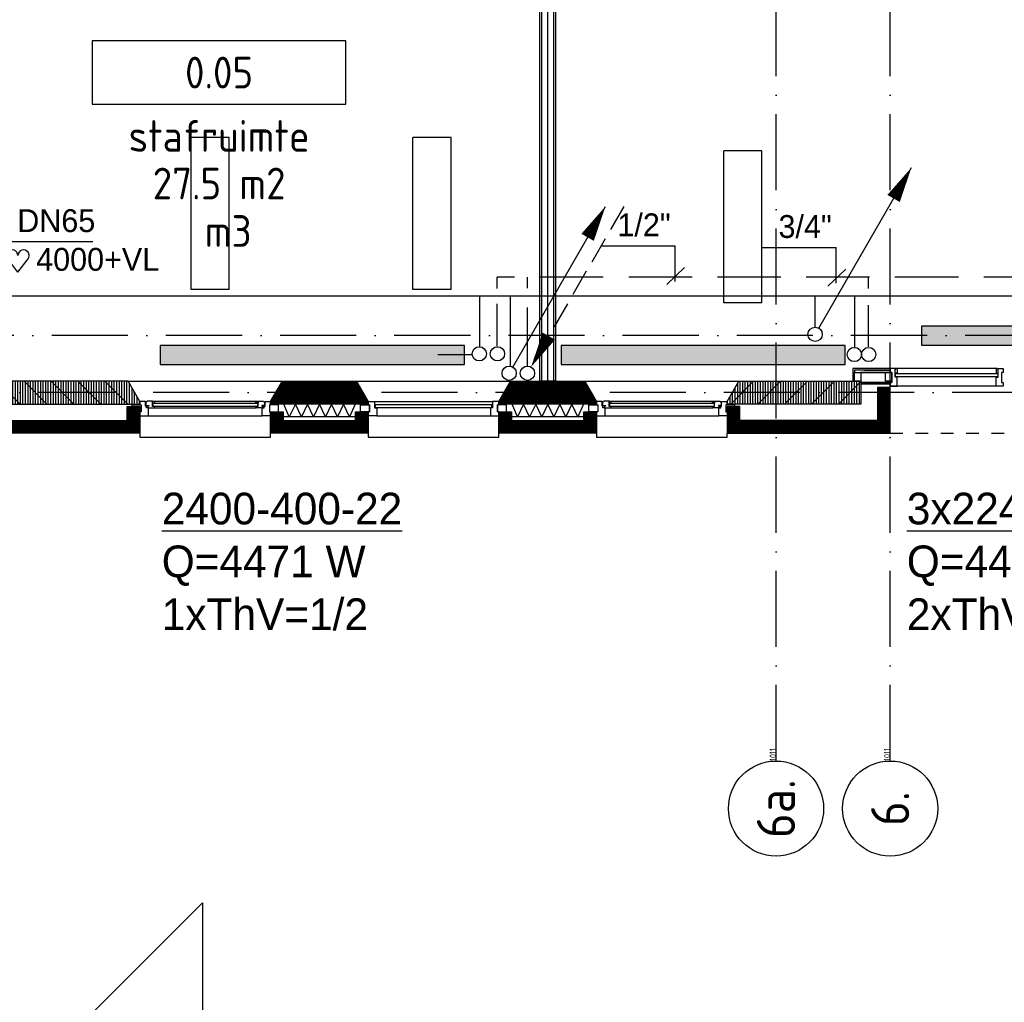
# Model space of a CAD drawing. Extents: x -866131 to -691536, y 173952 to 258052.
# Tile 128 of 160: x -765666 to -757903, y 212014 to 219762. Entities that reach past the tile are written whole.
import ezdxf
from ezdxf.enums import TextEntityAlignment as Align

# ---------------------------------------------------------------- set-up
doc = ezdxf.new("R2010")
doc.units = 0
doc.header["$LTSCALE"] = 100
for name, pattern in [('2322107', [2000, 1000, 1000]), ('2322108', [7, 5, -2]), ('DASHDOT', [9, 6, -1.5, 0, -1.5]), ('HIDDEN', [2, 1, -1])]:
    doc.linetypes.add(name, pattern=pattern)
doc.layers.get('0').update_dxf_attribs({"linetype": 'CONTINUOUS'})
for name, color, linetype in [('AL$7----_STRAMIEN', 1, 'DASHDOT'), ('AL21----_BUITENWAND', 4, 'CONTINUOUS'), ('AL22----_BINNENWAND', 7, 'CONTINUOUS'), ('AL28----_KONSTRUKTIE', 3, 'CONTINUOUS'), ('AL31----_BUITENKOZ', 7, 'CONTINUOUS'), ('AL32----_BINNENKOZ', 7, 'CONTINUOUS'), ('ALL-----_REFLIJNEN', 8, 'CONTINUOUS'), ('ALN-----_BLOCKNAAM', 2, 'CONTINUOUS'), ('ALXA1---_RASTER50', 12, 'CONTINUOUS'), ('ALXA3---_VOLZWART', 14, 'CONTINUOUS'), ('ALXAB---_PREFABBETON', 1, 'CONTINUOUS'), ('ALXOU---_GLAS', 7, 'CONTINUOUS'), ('ARMATUUR', 8, 'CONTINUOUS'), ('GEBOUWLABEL', 4, 'CONTINUOUS'), ('INHOUD', 7, 'CONTINUOUS'), ('OMSCHRIJVING', 7, 'CONTINUOUS'), ('OPPERVLAK', 7, 'CONTINUOUS'), ('VOLGNUMMER', 7, 'CONTINUOUS'), ('WI561---', 1, 'CONTINUOUS'), ('WL561---', 4, 'CONTINUOUS'), ('WL561---_AANVOER', 4, 'CONTINUOUS'), ('WL561---_RETOUR', 4, 'CONTINUOUS'), ('WL570---', 3, 'CONTINUOUS'), ('WL570---_RETOUR', 3, 'CONTINUOUS')]:
    doc.layers.add(name, color=color, linetype=linetype)
doc.styles.add('BURO-018', font='BUROFONT.shx', dxfattribs={"height": 180})
doc.styles.add('BURO-025', font='BUROFONT.shx', dxfattribs={"height": 250})
doc.styles.get("Standard").update_dxf_attribs({"font": 'ISOCP'})

# ---------------------------------------------------------------- blocks, each defined once
blk = doc.blocks.new('1011')
at = {"layer": 'AL$7----_STRAMIEN', "color": 7, "linetype": 'CONTINUOUS'}
blk.add_circle((-750, 0), 750, dxfattribs=at)
at = {"layer": 'ALN-----_BLOCKNAAM', "linetype": 'CONTINUOUS'}
blk.add_text('1011', height=100, dxfattribs=at).set_placement((0, 0))
blk = doc.blocks.new('2322401')
at = {"color": 0, "linetype": 'CONTINUOUS'}
for p, q in [((-0.5, 0.5, 1), (-0.5, 0.5)), ((-0.5, 0.5, 1), (-0.5, -0.5, 1)), ((0.5, 0.5, 1), (-0.5, 0.5, 1)), ((0.5, 0.5), (-0.5, 0.5)), ((-0.5, 0.5), (-0.5, -0.5)), ((0.5, 0.5, 1), (0.5, 0.5)), ((0.5, -0.5, 1), (0.5, 0.5, 1)), ((0.5, -0.5), (0.5, 0.5)), ((-0.5, -0.5, 1), (-0.5, -0.5)), ((-0.5, -0.5, 1), (0.5, -0.5, 1)), ((-0.5, -0.5), (0.5, -0.5)), ((0.5, -0.5, 1), (0.5, -0.5))]:
    blk.add_line(p, q, dxfattribs=at)
blk = doc.blocks.new('CVHATCH1')
at = {"color": 0, "linetype": 'CONTINUOUS'}
blk.add_solid([(-0.5, -0.5), (0.5, -0.5), (-0.5, 0.5), (0.5, 0.5)], dxfattribs=at)
blk = doc.blocks.new('LDV1107')
at = {"color": 0, "linetype": 'CONTINUOUS'}
blk.add_line((0.25, 0.433), (6.75, 11.691), dxfattribs=at)
blk.add_lwpolyline([(6.75, 11.691, 0, 1, 0), (5.5, 9.526, 1, 1, 0)], format="xyseb", dxfattribs=at)
blk.add_circle((0, 0), 0.5, dxfattribs=at)
blk = doc.blocks.new('LDV3108')
at = {"color": 0, "linetype": 'CONTINUOUS'}
for p, q in [((6.75, 11.691), (5.813, 10.068)), ((5.438, 9.418), (4.5, 7.794)), ((4.125, 7.145), (3.188, 5.521)), ((2.813, 4.871), (1.875, 3.248)), ((1.5, 2.598), (0.563, 0.974))]:
    blk.add_line(p, q, dxfattribs=at)
blk.add_lwpolyline([(0.25, 0.433, 0, 1, 0), (1.5, 2.598, 1, 1, 0)], format="xyseb", dxfattribs=at)
blk.add_circle((0, 0), 0.5, dxfattribs=at)
blk = doc.blocks.new('CVRINFO2')
at = {"color": 0, "linetype": 'CONTINUOUS', "style": 'BURO-025'}
for tag, p in [('CV_TEXT125', (0, 0)), ('CV_TEXT225', (0, -4.167)), ('CV_TEXT325', (0, -8.333)), ('CV_TEXT425', (0, -12.5))]:
    blk.add_attdef(tag, p, '', height=2.5, dxfattribs=at)
blk = doc.blocks.new('HART')
at = {"color": 1}
for q in [(-28.1, 39.5), (51.4, 39.5)]:
    blk.add_line((11.6, -12.9), q, dxfattribs=at)
for centre, start, end in [((-10.5, 52.8), 0, 217.1867), ((33.8, 52.8), 322.8133, 180)]:
    blk.add_arc(centre, 22.1, start, end, dxfattribs=at)
blk = doc.blocks.new('GEBOUWLABEL')
at = {"layer": 'VOLGNUMMER'}
blk.add_lwpolyline([(-4, -1), (4, -1), (4, 1), (-4, 1)], close=True, dxfattribs=at)
at = {"color": 0, "linetype": 'BYBLOCK', "flags": 1}
for tag, p in [('OPPERVLAKTESOORT', (0.5, 8)), ('TERREIN', (0.5, 6.5)), ('GEBOUW', (0.5, 5)), ('GEBRUIKSFUNCTIE', (0.5, 3.5)), ('BOUWLAAG', (0.5, 2))]:
    blk.add_attdef(tag, text='', height=1, dxfattribs=at).set_placement(p, align=Align.MIDDLE_CENTER)

msp = doc.modelspace()

# ---------------------------------------------------------------- hatches: boundary and pattern name
at = {"layer": 'ALL-----_REFLIJNEN', "linetype": 'CONTINUOUS'}
h = msp.add_hatch(dxfattribs=at)
h.set_pattern_fill('PREFBET', color=8, angle=90, style=0)
h.set_pattern_definition([(135, (-763010.2, 216911.37), (-106.066, -106.066), [])])
h.paths.add_polyline_path([(-763687.826, 216731.366), (-763687.826, 216751.366), (-763595.45, 216911.366), (-763010.202, 216911.366), (-762917.826, 216751.366), (-762917.826, 216731.366)])
h = msp.add_hatch(dxfattribs=at)
h.set_pattern_fill('RASTER50', color=8, scale=50, angle=90, style=0)
h.set_pattern_definition([(90, (-763010.202, 216911.366), (-10, 6e-16), [])])
h.paths.add_polyline_path([(-763687.826, 216731.366), (-763687.826, 216751.366), (-763595.45, 216911.366), (-763010.202, 216911.366), (-762917.826, 216751.366), (-762917.826, 216731.366)])
h = msp.add_hatch(dxfattribs=at)
h.set_pattern_fill('PREFBET', color=8, angle=90, style=0)
h.set_pattern_definition([(135, (-761210.2, 216911.37), (-106.066, -106.066), [])])
h.paths.add_polyline_path([(-761887.826, 216731.366), (-761887.826, 216751.366), (-761795.45, 216911.366), (-761210.202, 216911.366), (-761117.826, 216751.366), (-761117.826, 216731.366)])
h = msp.add_hatch(dxfattribs=at)
h.set_pattern_fill('RASTER50', color=8, scale=50, angle=90, style=0)
h.set_pattern_definition([(90, (-761210.202, 216911.366), (-10, 6e-16), [])])
h.paths.add_polyline_path([(-761887.826, 216731.366), (-761887.826, 216751.366), (-761795.45, 216911.366), (-761210.202, 216911.366), (-761117.826, 216751.366), (-761117.826, 216731.366)])
at = {"layer": 'ALXA1---_RASTER50'}
h = msp.add_hatch(dxfattribs=at)
h.set_pattern_fill('RASTER50', color=8, scale=100, angle=90, style=0)
h.set_pattern_definition([(90, (-957220.68, 175155.282), (-20, 1e-15), [])])
h.paths.add_polyline_path([(-764717.826, 216731.366), (-764717.826, 216751.366), (-764810.202, 216911.366), (-766812.826, 216911.366), (-766812.826, 216731.366)])
h = msp.add_hatch(dxfattribs=at)
h.set_pattern_fill('RASTER50', color=8, scale=100, angle=90, style=0)
h.set_pattern_definition([(90, (-527984.973, 175155.282), (20, 1e-15), [])])
h.paths.add_polyline_path([(-760087.826, 216731.366), (-760087.826, 216751.366), (-759995.45, 216911.366), (-759032.826, 216911.366), (-759032.826, 216731.366)])
at = {"layer": 'ALXAB---_PREFABBETON'}
h = msp.add_hatch(dxfattribs=at)
h.set_pattern_fill('PREFBET', color=8, angle=90, style=0)
h.set_pattern_definition([(135, (-957220.68, 175155.28), (-106.06602, -106.06602), [])])
h.paths.add_polyline_path([(-764717.826, 216731.366), (-764717.826, 216751.366), (-764810.202, 216911.366), (-766812.826, 216911.366), (-766812.826, 216731.366)])
h = msp.add_hatch(dxfattribs=at)
h.set_pattern_fill('PREFBET', color=8, angle=90, style=0)
h.set_pattern_definition([(45, (-527984.97, 175155.28), (106.06602, -106.06602), [])])
h.paths.add_polyline_path([(-760087.826, 216731.366), (-760087.826, 216751.366), (-759995.45, 216911.366), (-759032.826, 216911.366), (-759032.826, 216731.366)])
at = {"layer": 'WL561---'}
msp.add_hatch(color=256, dxfattribs=at).paths.add_polyline_path([(-764559.057, 217194.367), (-764559.057, 217044.367), (-762159.057, 217044.367), (-762159.057, 217194.367)])

# ---------------------------------------------------------------- linework, layer by layer
at = {"layer": 'AL$7----_STRAMIEN', "color": 1}
msp.add_line((-758802.826, 213916.491), (-758802.826, 228607.945), dxfattribs=at)
for points in [[(-759702.826, 213916.491), (-759702.826, 252610.366)], [(-730609.16, 217271.228), (-862679.018, 217271.228)], [(-719909.644, 216821.228), (-863263.924, 216821.228)]]:
    msp.add_lwpolyline(points, dxfattribs=at)
at = {"layer": 'AL21----_BUITENWAND', "color": 8}
for p, q in [((-758802.826, 216501.366), (-758802.826, 216862.366)), ((-760087.826, 216711.366), (-760087.826, 216501.366)), ((-760087.826, 216501.366), (-758802.826, 216501.366))]:
    msp.add_line(p, q, dxfattribs=at)
at = {"layer": 'AL21----_BUITENWAND', "color": 8, "linetype": 'HIDDEN'}
msp.add_line((-758802.826, 216501.366), (-726402.826, 216501.366), dxfattribs=at)
at = {"layer": 'AL21----_BUITENWAND', "color": 8}
for points in [[(-758902.826, 216862.366), (-758902.826, 216601.366), (-759987.826, 216601.366), (-759987.826, 216711.366), (-760087.826, 216711.366), (-760087.826, 216501.366), (-758802.826, 216501.366), (-758802.826, 216862.366)], [(-768627.96, 213711.366), (-766702.826, 213711.366), (-766702.826, 216601.366), (-764817.826, 216601.366), (-764817.826, 216711.366), (-764717.826, 216711.366), (-764717.826, 216501.366), (-766602.826, 216501.366), (-766602.826, 213611.366), (-768627.96, 213611.366)]]:
    msp.add_lwpolyline(points, close=True, dxfattribs=at)
at = {"layer": 'AL22----_BINNENWAND', "color": 8, "linetype": 'CONTINUOUS'}
msp.add_line((-758802.826, 216996.366), (-759006.326, 216996.366), dxfattribs=at)
at = {"layer": 'AL22----_BINNENWAND', "color": 8}
msp.add_lwpolyline([(-761565.326, 216911.366), (-761565.326, 229011.366), (-761317.826, 229011.366), (-761317.826, 228886.366), (-761440.326, 228886.366), (-761440.326, 216911.366)], close=True, dxfattribs=at)
at = {"layer": 'AL22----_BINNENWAND', "color": 8, "linetype": 'CONTINUOUS'}
for points in [[(-761550.326, 216911.366), (-761550.326, 228996.366), (-761317.826, 228996.366)], [(-761455.326, 216911.366), (-761455.326, 228901.366), (-761317.826, 228901.366)]]:
    msp.add_lwpolyline(points, dxfattribs=at)
at = {"layer": 'AL22----_BINNENWAND', "color": 8}
msp.add_lwpolyline([(-758802.826, 217011.366), (-759097.122, 217011.366), (-759097.122, 216911.366)], dxfattribs=at)
at = {"layer": 'AL28----_KONSTRUKTIE', "color": 8, "linetype": 'CONTINUOUS'}
for points in [[(-764717.826, 216731.366), (-764717.826, 216751.366), (-764810.202, 216911.366), (-766812.826, 216911.366), (-766812.826, 216731.366)], [(-760087.826, 216731.366), (-760087.826, 216751.366), (-759995.45, 216911.366), (-759032.826, 216911.366), (-759032.826, 216731.366)]]:
    msp.add_lwpolyline(points, close=True, dxfattribs=at)
at = {"layer": 'AL31----_BUITENKOZ', "color": 8}
for p, q in [((-757967.826, 217011.366), (-758802.826, 217011.366)), ((-763010.202, 216911.366), (-761795.45, 216911.366)), ((-761210.202, 216911.366), (-759995.45, 216911.366)), ((-757967.826, 216872.366), (-758802.826, 216872.366)), ((-762867.826, 216751.366), (-761937.826, 216751.366)), ((-761018.642, 216754.366), (-760187.01, 216754.366)), ((-761003.701, 216700.366), (-760201.951, 216700.366)), ((-762850.826, 216637.366), (-761954.826, 216637.366)), ((-761050.826, 216637.366), (-760154.826, 216637.366)), ((-762917.826, 216471.366), (-761887.826, 216471.366)), ((-761117.826, 216471.366), (-760087.826, 216471.366)), ((-760087.826, 216471.366), (-760087.826, 216501.366)), ((-765424.628, 211598.412), (-764224.628, 212798.412)), ((-764224.628, 212798.412), (-764224.628, 210398.412))]:
    msp.add_line(p, q, dxfattribs=at)
at = {"layer": 'AL31----_BUITENKOZ', "color": 8, "linetype": 'CONTINUOUS'}
for p, q in [((-757955.826, 217011.366), (-757967.826, 217011.366)), ((-757967.826, 217011.366), (-757967.826, 216974.367)), ((-757955.826, 217006.366), (-757955.826, 217011.366)), ((-757950.826, 217006.366), (-757955.826, 217006.366)), ((-757950.826, 217011.366), (-757911.826, 217011.366)), ((-757950.826, 216944.366), (-757950.826, 217011.366)), ((-757950.826, 216974.367), (-757950.826, 217006.366)), ((-757911.826, 217011.366), (-757911.826, 217005.366)), ((-757911.826, 217005.366), (-757911.826, 216991.366)), ((-757967.826, 216974.367), (-757950.826, 216974.367)), ((-757967.826, 216891.366), (-757967.826, 216944.366)), ((-757967.826, 216944.366), (-757950.826, 216944.366)), ((-757911.826, 216981.366), (-757925.826, 216981.366)), ((-757925.826, 216981.366), (-757925.826, 216901.366)), ((-757911.826, 216991.366), (-757911.826, 216991.366)), ((-757911.826, 216991.366), (-757911.826, 216981.366)), ((-757967.826, 216883.366), (-757967.826, 216891.366)), ((-757967.826, 216879.366), (-757967.826, 216883.366)), ((-757967.826, 216872.366), (-757967.826, 216879.366)), ((-757930.754, 216872.366), (-757967.826, 216872.366)), ((-757911.826, 216872.366), (-757930.754, 216872.366)), ((-757925.826, 216901.366), (-757911.826, 216901.366)), ((-757911.826, 216901.366), (-757911.826, 216892.366)), ((-757911.826, 216892.366), (-757911.826, 216892.366)), ((-757911.826, 216892.366), (-757911.826, 216878.366)), ((-757911.826, 216878.366), (-757911.826, 216872.366)), ((-761942.826, 216725.366), (-762862.826, 216725.366)), ((-762862.826, 216704.366), (-761942.826, 216704.366)), ((-760189.01, 216736.366), (-761016.642, 216736.366)), ((-761016.642, 216715.366), (-760189.01, 216715.366))]:
    msp.add_line(p, q, dxfattribs=at)
at = {"layer": 'AL31----_BUITENKOZ', "color": 8}
for points in [[(-758802.826, 216999.366), (-759082.873, 216999.366), (-759082.873, 216981.366), (-758802.826, 216981.366)], [(-759032.826, 216981.366), (-759032.826, 216911.366), (-759082.873, 216911.366), (-759082.873, 216981.366)], [(-758788.826, 216981.366), (-759032.826, 216981.366), (-759032.826, 216901.366), (-758788.826, 216901.366)], [(-758788.826, 216981.366), (-758788.826, 216911.366), (-758838.873, 216911.366), (-758838.873, 216981.366)], [(-758802.826, 216901.366), (-759032.826, 216901.366), (-759032.826, 216891.366), (-758802.826, 216891.366)], [(-764707.826, 216726.366), (-764707.826, 216670.366), (-764778.826, 216670.366), (-764778.826, 216726.366)], [(-764661.128, 216754.366), (-764663.577, 216750.124), (-764670.642, 216750.124), (-764670.642, 216720.366), (-764648.142, 216720.366), (-764648.142, 216715.366), (-764656.142, 216715.366), (-764656.142, 216700.366), (-764650.826, 216700.366), (-764603.701, 216700.366), (-764601.642, 216713.366), (-764618.642, 216713.366), (-764618.642, 216754.366)], [(-764618.642, 216752.07), (-764618.642, 216738.538), (-764601.642, 216738.538), (-764601.642, 216752.07)], [(-760144.524, 216754.366), (-760142.075, 216750.124), (-760135.01, 216750.124), (-760135.01, 216720.366), (-760157.51, 216720.366), (-760157.51, 216715.366), (-760149.51, 216715.366), (-760149.51, 216700.366), (-760154.826, 216700.366), (-760201.951, 216700.366), (-760204.01, 216713.366), (-760187.01, 216713.366), (-760187.01, 216754.366)], [(-760187.01, 216752.07), (-760187.01, 216738.538), (-760204.01, 216738.538), (-760204.01, 216752.07)], [(-760097.826, 216726.366), (-760097.826, 216670.366), (-760026.826, 216670.366), (-760026.826, 216726.366)]]:
    msp.add_lwpolyline(points, close=True, dxfattribs=at)
at = {"layer": 'AL31----_BUITENKOZ', "color": 8, "linetype": 'CONTINUOUS'}
for points in [[(-758763.826, 217011.366), (-758802.826, 217011.366), (-758802.826, 217005.366), (-758802.826, 216991.366), (-758802.826, 216991.366), (-758802.826, 216981.366), (-758788.826, 216981.366), (-758788.826, 216901.366), (-758802.826, 216901.366), (-758802.826, 216892.366), (-758802.826, 216892.366), (-758802.826, 216878.366), (-758802.826, 216872.366), (-758783.899, 216872.366), (-758746.826, 216872.366), (-758746.826, 216879.366), (-758746.826, 216883.366), (-758746.826, 216891.366), (-758746.826, 216944.366), (-758763.826, 216944.366)], [(-758763.826, 216974.367), (-758763.826, 217006.366), (-758758.826, 217006.366), (-758758.826, 217011.366), (-758746.826, 217011.366), (-758746.826, 216974.367)], [(-757950.826, 216974.367), (-757950.826, 217006.366), (-757955.826, 217006.366), (-757955.826, 217011.366), (-757967.826, 217011.366), (-757967.826, 216974.367)], [(-757950.826, 217011.366), (-757911.826, 217011.366), (-757911.826, 217005.366), (-757911.826, 216991.366), (-757911.826, 216991.366), (-757911.826, 216981.366), (-757925.826, 216981.366), (-757925.826, 216901.366), (-757911.826, 216901.366), (-757911.826, 216892.366), (-757911.826, 216892.366), (-757911.826, 216878.366), (-757911.826, 216872.366), (-757930.754, 216872.366), (-757967.826, 216872.366), (-757967.826, 216879.366), (-757967.826, 216883.366), (-757967.826, 216891.366), (-757967.826, 216944.366), (-757950.826, 216944.366)], [(-764616.642, 216736.366), (-764616.642, 216715.366), (-763789.01, 216715.366), (-763789.01, 216736.366)], [(-761016.642, 216736.366), (-761016.642, 216715.366), (-760189.01, 216715.366), (-760189.01, 216736.366)]]:
    msp.add_lwpolyline(points, close=True, dxfattribs=at)
at = {"layer": 'AL31----_BUITENKOZ', "color": 8}
for points in [[(-757967.826, 217011.366), (-758746.826, 217011.366)], [(-764810.202, 216911.366), (-763595.45, 216911.366)], [(-761210.202, 216911.366), (-759995.45, 216911.366)], [(-757967.826, 216872.366), (-758746.826, 216872.366)], [(-764618.642, 216754.366), (-763787.01, 216754.366)], [(-764603.701, 216700.366), (-763801.951, 216700.366)], [(-761018.642, 216754.366), (-760187.01, 216754.366)], [(-761003.701, 216700.366), (-760201.951, 216700.366)], [(-764650.826, 216637.366), (-763754.826, 216637.366)], [(-761050.826, 216637.366), (-760154.826, 216637.366)], [(-764717.826, 216501.367), (-764717.826, 216471.366), (-763687.826, 216471.366), (-763687.826, 216501.366)], [(-761117.826, 216501.367), (-761117.826, 216471.366), (-760087.826, 216471.366), (-760087.826, 216501.366)]]:
    msp.add_lwpolyline(points, dxfattribs=at)
at = {"layer": 'AL32----_BINNENKOZ', "color": 8}
for points in [[(-764717.826, 216751.366), (-764717.826, 216726.366), (-764707.826, 216726.366), (-764707.826, 216670.366), (-764717.826, 216670.366), (-764717.826, 216637.366), (-764650.826, 216637.366), (-764650.826, 216700.366), (-764667.826, 216700.366), (-764667.826, 216715.366), (-764673.826, 216715.366), (-764673.826, 216751.366)], [(-760087.826, 216751.366), (-760087.826, 216726.366), (-760097.826, 216726.366), (-760097.826, 216670.366), (-760087.826, 216670.366), (-760087.826, 216637.366), (-760154.826, 216637.366), (-760154.826, 216700.366), (-760137.826, 216700.366), (-760137.826, 216715.366), (-760131.826, 216715.366), (-760131.826, 216751.366)]]:
    msp.add_lwpolyline(points, close=True, dxfattribs=at)
at = {"layer": 'ALL-----_REFLIJNEN', "color": 8, "linetype": 'CONTINUOUS'}
for points in [[(-761502.826, 216911.366), (-761502.826, 228948.866), (-761317.826, 228948.866)], [(-763010.202, 216911.366), (-761795.45, 216911.366)], [(-758852.826, 216862.366), (-758852.826, 216551.366), (-760037.826, 216551.366), (-760037.826, 216711.366)], [(-768627.96, 213661.366), (-766652.826, 213661.366), (-766652.826, 216551.366), (-764767.826, 216551.366), (-764767.826, 216711.366)], [(-763017.826, 216731.366), (-763587.826, 216731.366)], [(-763022.025, 216731.366), (-763065.326, 216631.366), (-763112.826, 216731.366), (-763160.326, 216631.366), (-763207.826, 216731.366), (-763255.326, 216631.366), (-763302.826, 216731.366), (-763350.326, 216631.366), (-763397.826, 216731.366), (-763445.326, 216631.366), (-763492.826, 216731.366), (-763540.326, 216631.366), (-763583.627, 216731.366)], [(-762867.826, 216751.366), (-761937.826, 216751.366)], [(-761217.826, 216731.366), (-761787.826, 216731.366)], [(-761222.025, 216731.366), (-761265.326, 216631.366), (-761312.826, 216731.366), (-761360.326, 216631.366), (-761407.826, 216731.366), (-761455.326, 216631.366), (-761502.826, 216731.366), (-761550.326, 216631.366), (-761597.826, 216731.366), (-761645.326, 216631.366), (-761692.826, 216731.366), (-761740.326, 216631.366), (-761783.627, 216731.366)], [(-763637.826, 216670.366), (-763637.826, 216551.366), (-762967.826, 216551.366), (-762967.826, 216670.366)], [(-763017.826, 216631.366), (-763587.826, 216631.366)], [(-762850.826, 216637.366), (-761954.826, 216637.366)], [(-761837.826, 216670.366), (-761837.826, 216551.366), (-761167.826, 216551.366), (-761167.826, 216670.366)], [(-761217.826, 216631.366), (-761787.826, 216631.366)], [(-762917.826, 216501.367), (-762917.826, 216471.366), (-761887.826, 216471.366), (-761887.826, 216501.366)]]:
    msp.add_lwpolyline(points, dxfattribs=at)
for points in [[(-763687.826, 216731.366), (-763687.826, 216751.366), (-763595.45, 216911.366), (-763010.202, 216911.366), (-762917.826, 216751.366), (-762917.826, 216731.366)], [(-761887.826, 216731.366), (-761887.826, 216751.366), (-761795.45, 216911.366), (-761210.202, 216911.366), (-761117.826, 216751.366), (-761117.826, 216731.366)], [(-763744.524, 216754.366), (-763742.075, 216750.124), (-763735.01, 216750.124), (-763735.01, 216720.366), (-763757.51, 216720.366), (-763757.51, 216715.366), (-763749.51, 216715.366), (-763749.51, 216700.366), (-763754.826, 216700.366), (-763801.951, 216700.366), (-763804.01, 216713.366), (-763787.01, 216713.366), (-763787.01, 216754.366)], [(-763787.01, 216752.07), (-763787.01, 216738.538), (-763804.01, 216738.538), (-763804.01, 216752.07)], [(-763687.826, 216751.366), (-763687.826, 216726.366), (-763697.826, 216726.366), (-763697.826, 216670.366), (-763687.826, 216670.366), (-763687.826, 216637.366), (-763754.826, 216637.366), (-763754.826, 216700.366), (-763737.826, 216700.366), (-763737.826, 216715.366), (-763731.826, 216715.366), (-763731.826, 216751.366)], [(-763697.826, 216726.366), (-763697.826, 216670.366), (-763626.826, 216670.366), (-763626.826, 216726.366)], [(-762907.826, 216726.366), (-762907.826, 216670.366), (-762978.826, 216670.366), (-762978.826, 216726.366)], [(-762867.826, 216751.366), (-762867.826, 216751.366), (-762867.826, 216700.366), (-762850.826, 216700.366), (-762850.826, 216637.366), (-762850.826, 216637.366), (-762850.826, 216637.366), (-762850.826, 216637.366), (-762850.826, 216637.366), (-762917.826, 216637.366), (-762917.826, 216670.366), (-762907.826, 216670.366), (-762907.826, 216726.366), (-762917.826, 216726.366), (-762917.826, 216726.366), (-762917.826, 216751.366)], [(-762862.826, 216725.366), (-762862.826, 216704.366), (-761942.826, 216704.366), (-761942.826, 216725.366)], [(-761937.826, 216751.366), (-761937.826, 216751.366), (-761937.826, 216700.366), (-761954.826, 216700.366), (-761954.826, 216637.366), (-761954.826, 216637.366), (-761954.826, 216637.366), (-761954.826, 216637.366), (-761954.826, 216637.366), (-761887.826, 216637.366), (-761887.826, 216670.366), (-761897.826, 216670.366), (-761897.826, 216726.366), (-761887.826, 216726.366), (-761887.826, 216726.366), (-761887.826, 216751.366)], [(-761897.826, 216726.366), (-761897.826, 216670.366), (-761826.826, 216670.366), (-761826.826, 216726.366)], [(-761107.826, 216726.366), (-761107.826, 216670.366), (-761178.826, 216670.366), (-761178.826, 216726.366)], [(-761117.826, 216751.366), (-761117.826, 216726.366), (-761107.826, 216726.366), (-761107.826, 216670.366), (-761117.826, 216670.366), (-761117.826, 216637.366), (-761050.826, 216637.366), (-761050.826, 216700.366), (-761067.826, 216700.366), (-761067.826, 216715.366), (-761073.826, 216715.366), (-761073.826, 216751.366)], [(-761061.128, 216754.366), (-761063.577, 216750.124), (-761070.642, 216750.124), (-761070.642, 216720.366), (-761048.142, 216720.366), (-761048.142, 216715.366), (-761056.142, 216715.366), (-761056.142, 216700.366), (-761050.826, 216700.366), (-761003.701, 216700.366), (-761001.642, 216713.366), (-761018.642, 216713.366), (-761018.642, 216754.366)], [(-761018.642, 216752.07), (-761018.642, 216738.538), (-761001.642, 216738.538), (-761001.642, 216752.07)], [(-763587.826, 216670.366), (-763587.826, 216601.366), (-763017.826, 216601.366), (-763017.826, 216670.366), (-762917.826, 216670.366), (-762917.826, 216501.366), (-763687.826, 216501.366), (-763687.826, 216670.366)], [(-761787.826, 216670.366), (-761787.826, 216601.366), (-761217.826, 216601.366), (-761217.826, 216670.366), (-761117.826, 216670.366), (-761117.826, 216501.366), (-761887.826, 216501.366), (-761887.826, 216670.366)]]:
    msp.add_lwpolyline(points, close=True, dxfattribs=at)
for points in [[(-763637.826, 216670.366, 100, 100, 0), (-763637.826, 216551.366, 100, 100, 0), (-762967.826, 216551.366, 100, 100, 0), (-762967.826, 216670.366, 100, 100, 0)], [(-761837.826, 216670.366, 100, 100, 0), (-761837.826, 216551.366, 100, 100, 0), (-761167.826, 216551.366, 100, 100, 0), (-761167.826, 216670.366, 100, 100, 0)]]:
    msp.add_lwpolyline(points, format="xyseb", dxfattribs=at)
at = {"layer": 'ALXA3---_VOLZWART', "color": 8, "const_width": 100}
for points in [[(-758852.826, 216862.366), (-758852.826, 216551.366), (-760037.826, 216551.366), (-760037.826, 216711.366)], [(-768627.96, 213661.366), (-766652.826, 213661.366), (-766652.826, 216551.366), (-764767.826, 216551.366), (-764767.826, 216711.366)], [(-758852.826, 216711.366), (-758852.826, 216551.366), (-760037.826, 216551.366), (-760037.826, 216711.366)]]:
    msp.add_lwpolyline(points, dxfattribs=at)
at = {"layer": 'ALXOU---_GLAS', "color": 8}
msp.add_line((-757952.826, 216972.367), (-757952.826, 216946.367), dxfattribs=at)
msp.add_lwpolyline([(-758761.826, 216946.367), (-758761.826, 216972.367), (-757952.826, 216972.367), (-757952.826, 216946.367)], close=True, dxfattribs=at)
at = {"layer": 'ARMATUUR', "color": 8}
for points in [[(-764315.326, 217634.217), (-764315.326, 218834.217)], [(-764015.326, 218834.217), (-764315.326, 218834.217)], [(-764015.326, 217634.217), (-764015.326, 218834.217)], [(-762265.326, 218834.217), (-762565.326, 218834.217)], [(-762565.326, 217634.217), (-762565.326, 218834.217)], [(-762265.326, 217634.217), (-762265.326, 218834.217)], [(-759815.326, 218729.366), (-760115.326, 218729.366)], [(-760115.326, 217529.366), (-760115.326, 218729.366)], [(-759815.326, 217529.366), (-759815.326, 218729.366)], [(-764015.326, 217634.217), (-764315.326, 217634.217)], [(-762265.326, 217634.217), (-762565.326, 217634.217)], [(-759815.326, 217529.366), (-760115.326, 217529.366)]]:
    msp.add_lwpolyline(points, dxfattribs=at)
at = {"layer": 'WI561---', "color": 4}
msp.add_line((-762097.107, 217119.367), (-762370.297, 217119.367), dxfattribs=at)
at = {"layer": 'WL561---_AANVOER', "linetype": '2322107'}
for p, q in [((-761685.893, 217582.584), (-766474.621, 217582.584)), ((-762038.827, 217184.928), (-762038.827, 217582.584)), ((-761797.126, 217030.566), (-761797.126, 217582.584)), ((-755943.549, 217582.584), (-761712.542, 217582.584)), ((-759394.502, 217337.167), (-759394.502, 217585.361)), ((-759081.529, 217179.99), (-759081.529, 217582.584))]:
    msp.add_line(p, q, dxfattribs=at)
at = {"layer": 'WL561---_RETOUR', "linetype": '2322108'}
for p, q in [((-756164.709, 217732.584), (-761900.808, 217732.584)), ((-761900.808, 217643.794), (-761900.808, 217732.584)), ((-761662.661, 217644.861), (-761662.661, 217732.584)), ((-758973.19, 217643.794), (-758973.19, 217732.584)), ((-761900.808, 217188.008), (-761900.808, 217520.559)), ((-761662.661, 217030.692), (-761662.661, 217491.716)), ((-758973.19, 217183.071), (-758973.19, 217510.278))]:
    msp.add_line(p, q, dxfattribs=at)
at = {"layer": 'WL561---_RETOUR', "color": 1}
for centre in [(-762042.73, 217127.282), (-761899.26, 217127.282), (-759085.433, 217122.344), (-758971.642, 217122.344)]:
    msp.add_circle(centre, 56.25, dxfattribs=at)
at = {"layer": 'WL570---', "color": 1}
for p, q in [((-765847.055, 218013.22), (-765090.381, 218012.408)), ((-761084.608, 217978.434), (-760498.353, 217978.828)), ((-760498.353, 217698.866), (-760498.353, 217978.828)), ((-759814.587, 217965.224), (-759228.332, 217965.618)), ((-759228.332, 217685.656), (-759228.332, 217965.618)), ((-760564.887, 217674.203), (-760423.502, 217807.206)), ((-759294.866, 217660.993), (-759153.481, 217793.997))]:
    msp.add_line(p, q, dxfattribs=at)

# ---------------------------------------------------------------- block references
at = {"layer": 'AL$7----_STRAMIEN'}
ref = msp.add_blockref('1011', (-759702.826, 213916.491), dxfattribs=dict(at, xscale=0.5, yscale=0.5, zscale=0.5, rotation=90))
ref.add_attrib('STR-NAAM', '6a.', dxfattribs={"color": 3, "linetype": 'CONTINUOUS', "height": 300, "rotation": 90}).set_placement((-759702.826, 213541.491), align=Align.MIDDLE)
ref = msp.add_blockref('1011', (-758802.826, 213916.491), dxfattribs=dict(at, xscale=0.5, yscale=0.5, zscale=0.5, rotation=90))
ref.add_attrib('STR-NAAM', '6.', dxfattribs={"color": 3, "linetype": 'CONTINUOUS', "height": 300, "rotation": 90}).set_placement((-758802.826, 213541.491), align=Align.MIDDLE)
at = {"layer": 'GEBOUWLABEL', "color": 8}
ref = msp.add_blockref('GEBOUWLABEL', (-764093.92, 219345.561), dxfattribs=dict(at, xscale=250, yscale=250, zscale=250))
ref.add_attrib('VOLGNUMMER', '0.05', dxfattribs={"layer": 'VOLGNUMMER', "color": 0, "linetype": 'BYBLOCK', "height": 250}).set_placement((-764093.92, 219345.561), align=Align.MIDDLE_CENTER)
ref.add_attrib('OMSCHRIJVING', 'stafruimte', dxfattribs={"layer": 'OMSCHRIJVING', "color": 0, "linetype": 'BYBLOCK', "height": 250}).set_placement((-764093.92, 218845.561), align=Align.MIDDLE_CENTER)
ref.add_attrib('OPPERVLAK', '27.5 m2', dxfattribs={"layer": 'OPPERVLAK', "color": 0, "linetype": 'BYBLOCK', "height": 250}).set_placement((-764093.92, 218470.561), align=Align.MIDDLE_CENTER)
ref.add_attrib('INHOUD', ' m3', dxfattribs={"layer": 'INHOUD', "color": 0, "linetype": 'BYBLOCK', "height": 250}).set_placement((-764093.92, 218095.561), align=Align.MIDDLE_CENTER)
at = {"layer": 'WI561---'}
ref = msp.add_blockref('CVRINFO2', (-764546.275, 215782.325), dxfattribs=dict(at, xscale=100, yscale=100, zscale=100))
ref.add_attrib('CV_TEXT125', '%%u2400-400-22', (-764546.275, 215782.325), dxfattribs={"layer": '0', "color": 2, "linetype": 'CONTINUOUS', "height": 250, "style": 'BURO-025'})
ref.add_attrib('CV_TEXT225', 'Q=4471 W', (-764546.275, 215365.658), dxfattribs={"layer": '0', "color": 2, "linetype": 'CONTINUOUS', "height": 250, "style": 'BURO-025'})
ref.add_attrib('CV_TEXT325', '1xThV=1/2', (-764546.275, 214948.991), dxfattribs={"layer": '0', "color": 2, "linetype": 'CONTINUOUS', "height": 250, "style": 'BURO-025'})
ref = msp.add_blockref('CVRINFO2', (-758671.377, 215782.325), dxfattribs=dict(at, xscale=100, yscale=100, zscale=100))
ref.add_attrib('CV_TEXT125', '%%u3x2240-500-22', (-758671.377, 215782.325), dxfattribs={"layer": '0', "color": 2, "linetype": 'CONTINUOUS', "height": 250, "style": 'BURO-025'})
ref.add_attrib('CV_TEXT225', 'Q=4401 W', (-758671.377, 215365.658), dxfattribs={"layer": '0', "color": 2, "linetype": 'CONTINUOUS', "height": 250, "style": 'BURO-025'})
ref.add_attrib('CV_TEXT325', '2xThV=1/2+1xRv=1/2', (-758671.377, 214948.991), dxfattribs={"layer": '0', "color": 2, "linetype": 'CONTINUOUS', "height": 250, "style": 'BURO-025'})
at = {"layer": 'WL561---', "xscale": 2240, "yscale": 150}
for name, p, zscale, rotation in [('2322401', (-757435.904, 217271.228), 400, 180.0000000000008), ('CVHATCH1', (-757435.904, 217271.228), 2240, 180.0000000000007), ('CVHATCH1', (-760276.434, 217119.367), 2240, 180.0000000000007), ('2322401', (-760276.434, 217119.367), 400, 180.0000000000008)]:
    msp.add_blockref(name, p, dxfattribs=dict(at, zscale=zscale, rotation=rotation))
at = {"layer": 'WL561---', "xscale": 2400, "yscale": 150, "zscale": 400}
msp.add_blockref('2322401', (-763359.057, 217119.367), dxfattribs=at)
at = {"layer": 'WL561---_AANVOER', "color": 2, "xscale": 112.5, "yscale": 112.5, "zscale": 112.5}
for p in [(-759394.502, 217280.917), (-761807.174, 216974.442)]:
    msp.add_blockref('LDV1107', p, dxfattribs=at)
at = {"layer": 'WL561---_RETOUR', "color": 2, "xscale": 112.5, "yscale": 112.5, "zscale": 112.5}
msp.add_blockref('LDV3108', (-761662.661, 216974.442), dxfattribs=at)
at = {"layer": 'WL570---_RETOUR', "xscale": 2, "yscale": 2, "zscale": 2}
msp.add_blockref('HART', (-765703.565, 217796.961), dxfattribs=at)

# ---------------------------------------------------------------- texts
at = {"layer": 'WL570---', "color": 1, "style": 'BURO-018'}
for s, p in [('DN65', (-765685.791, 218087.746)), ('1/2"', (-760953.443, 218054.604)), ('3/4"', (-759683.422, 218041.395))]:
    msp.add_text(s, height=180, dxfattribs=at).set_placement(p)
at = {"layer": 'WL570---_RETOUR', "color": 1, "style": 'BURO-018'}
msp.add_text('4000+VL', height=180, dxfattribs=at).set_placement((-765536.645, 217782.456))

doc.saveas('drawing.dxf')
